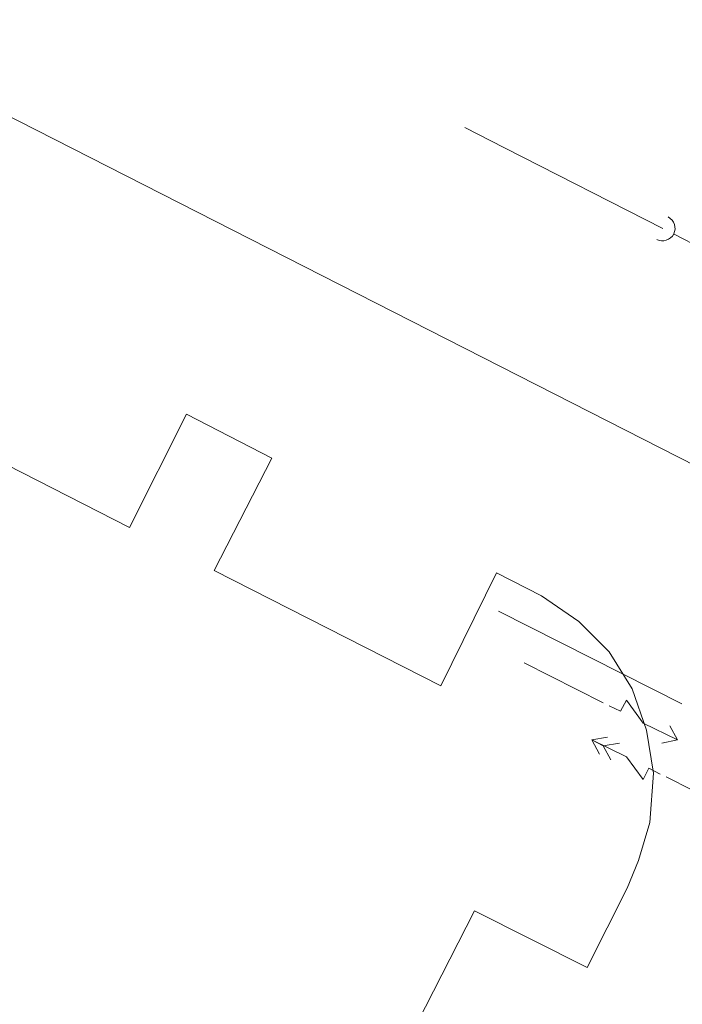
# Model space of a CAD drawing. Header units: millimetres. Extents: x -479461597 to -478645968, y -1101060132 to -1100898045.
# Tile 5 of 145: x -479386926 to -479360852, y -1100991124 to -1100952361. Entities that reach past the tile are written whole.
import ezdxf
from ezdxf.xclip import XClip

# ---------------------------------------------------------------- set-up
doc = ezdxf.new("R2010")
doc.units = ezdxf.units.MM
doc.header["$MEASUREMENT"] = 0
doc.header["$XCLIPFRAME"] = 0
doc.layers.add('Externí - kresby a obrázky', color=7, linetype='Continuous')
for name, color, linetype, lineweight in [('HTU_1_Katastr_3_BT_hranice_parcel_Pero_č.__1_Pero_č.__1', 7, 'Continuous', 18), ('HTU_1_Katastr_3_VN_KABEL_Pero_č.__1_Pero_č.__1', 7, 'Continuous', 18), ('HTU_1_Katastr_3_voda_ovak (z existencí)_Pero_č.__1_Pero_č.__1', 7, 'Continuous', 18)]:
    doc.layers.add(name, color=color, linetype=linetype, lineweight=lineweight)
doc.linetypes.add('plná nepravidelná', pattern='A,0,[1,20-026-4_02.1.10- 02 Situace HTU1.Shx,S=7.936508,R=0,X=0,Y=2.08167e-17],-1000,0', length=1000)

# ---------------------------------------------------------------- blocks, each defined once
blk = doc.blocks.new('Kresba_3_3', base_point=(-460327121, -1100980142))
at = {"layer": 'HTU_1_Katastr_3_BT_hranice_parcel_Pero_č.__1_Pero_č.__1', "color": 7, "linetype": 'Continuous', "lineweight": 18, "flags": 128}
blk.add_lwpolyline([(-479389780, -1100954920), (-479356780, -1100971730), (-479324680, -1100988070), (-479323080, -1100988620), (-479321140, -1100988350, 0.121381), (-479319400, -1100987400), (-479318150, -1100985870), (-479295160, -1100940880), (-479284200, -1100946360), (-479276860, -1100931960), (-479262520, -1100939250), (-479269750, -1100953450), (-479261890, -1100957500), (-479260989, -1100955691)], format="xyb", dxfattribs=at)
blk.add_lwpolyline([(-479389780, -1100954920), (-479356780, -1100971730), (-479324680, -1100988070), (-479323080, -1100988620), (-479321140, -1100988350, 0.121381), (-479319400, -1100987400), (-479318150, -1100985870), (-479295160, -1100940880), (-479284200, -1100946360), (-479276860, -1100931960), (-479262520, -1100939250), (-479269750, -1100953450), (-479261890, -1100957500), (-479260989, -1100955691)], format="xyb", dxfattribs=at)
blk.add_lwpolyline([(-479389780, -1100954920), (-479356780, -1100971730), (-479324680, -1100988070), (-479323080, -1100988620), (-479321140, -1100988350, 0.121381), (-479319400, -1100987400), (-479318150, -1100985870), (-479295160, -1100940880), (-479284200, -1100946360), (-479276860, -1100931960), (-479262520, -1100939250), (-479269750, -1100953450), (-479261890, -1100957500), (-479260989, -1100955691)], format="xyb", dxfattribs=at)
for points in [[(-479324680, -1100988070), (-479356780, -1100971730), (-479389780, -1100954920)], [(-479396540, -1100965240), (-479382600, -1100972350), (-479380360, -1100967890), (-479377010, -1100969620), (-479379280, -1100974050), (-479370360, -1100978590), (-479368160, -1100974140), (-479366390, -1100975040), (-479364920, -1100976050), (-479363730, -1100977250), (-479362820, -1100978700), (-479362260, -1100980330), (-479361990, -1100982020), (-479362130, -1100983970), (-479362570, -1100985460), (-479363020, -1100986550), (-479364600, -1100989680), (-479369030, -1100987450), (-479382240, -1101013330), (-479377800, -1101015600), (-479378200, -1101016420), (-479382650, -1101014130), (-479395850, -1101040030)], [(-479324680, -1100988070), (-479356780, -1100971730), (-479389780, -1100954920)], [(-479396540, -1100965240), (-479382600, -1100972350), (-479380360, -1100967890), (-479377010, -1100969620), (-479379280, -1100974050), (-479370360, -1100978590), (-479368160, -1100974140), (-479366390, -1100975040), (-479364920, -1100976050), (-479363730, -1100977250), (-479362820, -1100978700), (-479362260, -1100980330), (-479361990, -1100982020), (-479362130, -1100983970), (-479362570, -1100985460), (-479363020, -1100986550), (-479364600, -1100989680), (-479369030, -1100987450), (-479382240, -1101013330), (-479377800, -1101015600), (-479378200, -1101016420), (-479382650, -1101014130), (-479395850, -1101040030)], [(-479324680, -1100988070), (-479356780, -1100971730), (-479389780, -1100954920)], [(-479396540, -1100965240), (-479382600, -1100972350), (-479380360, -1100967890), (-479377010, -1100969620), (-479379280, -1100974050), (-479370360, -1100978590), (-479368160, -1100974140), (-479366390, -1100975040), (-479364920, -1100976050), (-479363730, -1100977250), (-479362820, -1100978700), (-479362260, -1100980330), (-479361990, -1100982020), (-479362130, -1100983970), (-479362570, -1100985460), (-479363020, -1100986550), (-479364600, -1100989680), (-479369030, -1100987450), (-479382240, -1101013330), (-479377800, -1101015600), (-479378200, -1101016420), (-479382650, -1101014130), (-479395850, -1101040030)], [(-479395850, -1101040030), (-479382650, -1101014130), (-479378200, -1101016420), (-479377800, -1101015600), (-479382240, -1101013330), (-479369030, -1100987450), (-479364600, -1100989680), (-479363020, -1100986550), (-479362570, -1100985460), (-479362130, -1100983970), (-479361990, -1100982020), (-479362260, -1100980330), (-479362820, -1100978700), (-479363730, -1100977250), (-479364920, -1100976050), (-479366390, -1100975040), (-479368160, -1100974140), (-479370360, -1100978590), (-479379280, -1100974050), (-479377010, -1100969620), (-479380360, -1100967890), (-479382600, -1100972350), (-479396540, -1100965240)], [(-479395850, -1101040030), (-479382650, -1101014130), (-479378200, -1101016420), (-479377800, -1101015600), (-479382240, -1101013330), (-479369030, -1100987450), (-479364600, -1100989680), (-479363020, -1100986550), (-479362570, -1100985460), (-479362130, -1100983970), (-479361990, -1100982020), (-479362260, -1100980330), (-479362820, -1100978700), (-479363730, -1100977250), (-479364920, -1100976050), (-479366390, -1100975040), (-479368160, -1100974140), (-479370360, -1100978590), (-479379280, -1100974050), (-479377010, -1100969620), (-479380360, -1100967890), (-479382600, -1100972350), (-479396540, -1100965240)], [(-479395850, -1101040030), (-479382650, -1101014130), (-479378200, -1101016420), (-479377800, -1101015600), (-479382240, -1101013330), (-479369030, -1100987450), (-479364600, -1100989680), (-479363020, -1100986550), (-479362570, -1100985460), (-479362130, -1100983970), (-479361990, -1100982020), (-479362260, -1100980330), (-479362820, -1100978700), (-479363730, -1100977250), (-479364920, -1100976050), (-479366390, -1100975040), (-479368160, -1100974140), (-479370360, -1100978590), (-479379280, -1100974050), (-479377010, -1100969620), (-479380360, -1100967890), (-479382600, -1100972350), (-479396540, -1100965240)]]:
    blk.add_lwpolyline(points, dxfattribs=at)
at = {"layer": 'HTU_1_Katastr_3_VN_KABEL_Pero_č.__1_Pero_č.__1', "color": 7, "linetype": 'Continuous', "lineweight": 18, "flags": 128}
for points in [[(-479368090, -1100975650), (-479364429, -1100977492), (-479360873, -1100979293)], [(-479367075, -1100977682), (-479363964, -1100979249)], [(-479362398, -1100980054), (-479363054, -1100979144), (-479363287, -1100979588), (-479363731, -1100979376)], [(-479362398, -1100980054), (-479361043, -1100980711), (-479361657, -1100980838)], [(-479361043, -1100980711), (-479361339, -1100980160)], [(-479363054, -1100981387), (-479364409, -1100980710), (-479363795, -1100980604)], [(-479364113, -1100981281), (-479364409, -1100980710), (-479363964, -1100980943), (-479363329, -1100980837)], [(-479363964, -1100980943), (-479363668, -1100981493)], [(-479363054, -1100981387), (-479362398, -1100982277), (-479362165, -1100981832), (-479361721, -1100982065)], [(-479358377, -1100983738), (-479361488, -1100982171)]]:
    blk.add_lwpolyline(points, dxfattribs=at)
at = {"layer": 'HTU_1_Katastr_3_voda_ovak (z existencí)_Pero_č.__1_Pero_č.__1', "color": 7, "linetype": 'Continuous', "lineweight": 18, "flags": 128}
for points in [[(-479369404, -1100956606), (-479367844, -1100957402), (-479361621, -1100960578)], [(-479360053, -1100961378), (-479361174, -1100960806)]]:
    blk.add_lwpolyline(points, dxfattribs=at)
blk.add_lwpolyline([(-479361860, -1100961014, 0.414214), (-479361191, -1100960797, 0.414214), (-479361408, -1100960128)], format="xyb", dxfattribs=at)

msp = doc.modelspace()

# ---------------------------------------------------------------- block references
at = {"layer": 'Externí - kresby a obrázky', "color": 250, "linetype": 'plná nepravidelná', "lineweight": 40}
ref = msp.add_blockref('Kresba_3_3', (-460327121.3, -1100980142.4), dxfattribs=at)
XClip(ref).set_block_clipping_path([(-479461596.9093363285, -1101060131.8682479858), (-479260989.2464485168, -1100898044.9989290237)])

doc.saveas('drawing.dxf')
